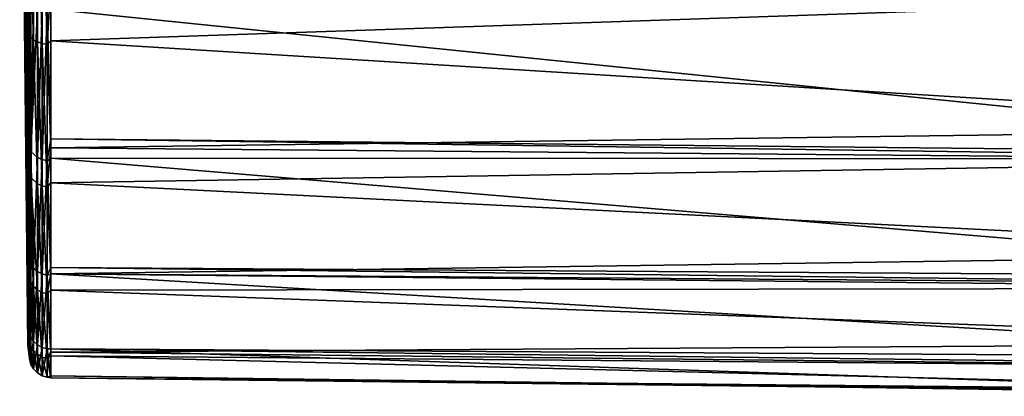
# Model space of a CAD drawing. Extents: x -0.171 to 0.171, y -0.126 to -0.002.
# Tile 1 of 256: x -0.171 to -0.144, y -0.101 to -0.091. Entities that reach past the tile are written whole.
import ezdxf

# ---------------------------------------------------------------- set-up
doc = ezdxf.new("R2010")
doc.units = 0
doc.layers.add('mesh', color=7, linetype='CONTINUOUS')

msp = doc.modelspace()

# ---------------------------------------------------------------- meshes
at = {"layer": 'mesh'}
mesh = msp.add_polyface(dxfattribs=at)
corners = [(-0.170968, -0.091333, 0.01446), (-0.17101, -0.09121, 0.014633), (-0.17101, -0.092352, 0.015418), (-0.17101, -0.090735, 0.014306), (-0.170419, -0.09439, 0.016605), (-0.170419, -0.091438, 0.014303), (-0.170519, -0.091538, 0.014175), (-0.170419, -0.094145, 0.047912), (-0.170419, -0.094679, 0.047227), (-0.170519, -0.094749, 0.047279), (-0.170519, -0.090631, 0.050716), (-0.170419, -0.090558, 0.05062), (-0.170788, -0.095387, 0.01789), (-0.170788, -0.091467, 0.014273), (-0.170894, -0.091405, 0.01436), (-0.170659, -0.095447, 0.01784), (-0.170659, -0.090608, 0.05068), (-0.170788, -0.09466, 0.047196), (-0.170788, -0.090565, 0.050615), (-0.170659, -0.091513, 0.01421), (-0.170519, -0.09548, 0.017812), (-0.170968, -0.089121, 0.013062), (-0.170659, -0.094717, 0.04725), (-0.171277, -0.078614, 0.032136), (-0.171052, -0.09941, 0.036448), (-0.171052, -0.099851, 0.032308), (-0.171052, -0.098169, 0.040422), (-0.171052, -0.093509, 0.047275), (-0.171052, -0.096177, 0.044078), (-0.171052, -0.099477, 0.028161), (-0.171052, -0.0983, 0.024168), (-0.17101, -0.096327, 0.044565), (-0.17101, -0.094364, 0.046921), (-0.17101, -0.094039, 0.047311), (-0.17101, -0.093774, 0.047539), (-0.171052, -0.09027, 0.04989), (-0.17101, -0.09129, 0.049673), (-0.171052, -0.093752, 0.01724), (-0.17101, -0.094865, 0.017849), (-0.17101, -0.093992, 0.017005), (-0.171052, -0.090556, 0.014573), (-0.170968, -0.094492, 0.047039), (-0.170968, -0.095212, 0.018039), (-0.170968, -0.09044, 0.050421), (-0.170894, -0.090507, 0.050524)]
mesh.append_faces([[corners[k] for k in face] for face in [(0, 1, 2, 2), (3, 1, 0, 0), (4, 5, 6, 6), (7, 8, 9, 9), (10, 11, 7, 7), (12, 13, 14, 14), (15, 13, 12, 12), (16, 17, 18, 18), (19, 15, 20, 20), (19, 13, 15, 15), (6, 20, 4, 4), (6, 19, 20, 20), (14, 21, 0, 0), (22, 16, 10, 10), (22, 17, 16, 16), (9, 10, 7, 7), (9, 22, 10, 10), (23, 24, 25, 25), (23, 26, 24, 24), (23, 27, 28, 28), (23, 29, 30, 30), (23, 25, 29, 29), (31, 27, 32, 32), (27, 33, 32, 32), (27, 34, 33, 33), (35, 34, 27, 27), (35, 36, 34, 34), (37, 38, 39, 39), (2, 37, 39, 39), (2, 40, 37, 37), (1, 40, 2, 2), (1, 3, 40, 40), (41, 32, 33, 33), (42, 2, 39, 39), (0, 2, 42, 42), (41, 36, 43, 43), (41, 34, 36, 36), (33, 34, 41, 41), (12, 14, 42, 42), (18, 41, 44, 44), (18, 17, 41, 41), (14, 0, 42, 42), (44, 41, 43, 43)]])
mesh = msp.add_polyface(dxfattribs=at)
corners = [(-0.170968, -0.09044, 0.050421), (-0.17101, -0.090331, 0.050249), (-0.17101, -0.088136, 0.051567), (-0.170968, -0.086707, 0.011919), (-0.17101, -0.085918, 0.011767), (-0.17101, -0.086633, 0.012096), (-0.170968, -0.089121, 0.013062), (-0.17101, -0.090735, 0.014306), (-0.170968, -0.091333, 0.01446), (-0.17101, -0.089302, 0.013321), (-0.17101, -0.087025, 0.012276), (-0.17101, -0.090459, 0.050172), (-0.17101, -0.09129, 0.049673), (-0.170894, -0.086752, 0.011805), (-0.170894, -0.091405, 0.01436), (-0.170788, -0.091467, 0.014273), (-0.170788, -0.086792, 0.011705), (-0.170659, -0.091513, 0.01421), (-0.170659, -0.086821, 0.011633), (-0.170968, -0.088122, 0.051727), (-0.17101, -0.086706, 0.05212), (-0.170894, -0.090507, 0.050524), (-0.170968, -0.085694, 0.052729), (-0.17101, -0.085626, 0.052538), (-0.170894, -0.085734, 0.052846), (-0.170788, -0.085769, 0.052947), (-0.170788, -0.090565, 0.050615), (-0.170659, -0.085794, 0.053021), (-0.170659, -0.090608, 0.05068), (-0.171052, -0.096177, 0.044078), (-0.171052, -0.098169, 0.040422), (-0.171277, -0.078614, 0.032136), (-0.171052, -0.09027, 0.04989), (-0.171052, -0.093509, 0.047275), (-0.171052, -0.093752, 0.01724), (-0.171052, -0.090556, 0.014573), (-0.171052, -0.096368, 0.02048), (-0.171052, -0.0983, 0.024168), (-0.171052, -0.086582, 0.051823), (-0.171052, -0.0869, 0.012581)]
mesh.append_faces([[corners[k] for k in face] for face in [(0, 1, 2, 2), (3, 4, 5, 5), (6, 7, 8, 8), (6, 9, 7, 7), (3, 9, 6, 6), (3, 10, 9, 9), (5, 10, 3, 3), (0, 11, 1, 1), (0, 12, 11, 11), (13, 14, 15, 15), (16, 15, 17, 17), (16, 13, 15, 15), (18, 16, 17, 17), (13, 6, 14, 14), (13, 3, 6, 6), (19, 2, 20, 20), (19, 0, 2, 2), (21, 0, 19, 19), (22, 20, 23, 23), (22, 19, 20, 20), (24, 19, 22, 22), (24, 21, 19, 19), (25, 21, 24, 24), (25, 26, 21, 21), (27, 26, 25, 25), (27, 28, 26, 26), (29, 30, 31, 31), (31, 32, 33, 33), (31, 34, 35, 35), (31, 36, 34, 34), (37, 36, 31, 31), (20, 38, 23, 23), (1, 11, 32, 32), (38, 1, 32, 32), (38, 2, 1, 1), (20, 2, 38, 38), (11, 12, 32, 32), (39, 10, 5, 5), (39, 9, 10, 10), (35, 9, 39, 39), (35, 7, 9, 9), (5, 4, 39, 39)]])
mesh = msp.add_polyface(dxfattribs=at)
corners = [(-0.146073, -0.084222, 0.009961), (-0.145201, -0.082632, 0.009581), (-0.145312, -0.0826, 0.009519), (-0.145993, -0.084237, 0.0101), (-0.145116, -0.082639, 0.009726), (-0.145085, -0.082631, 0.009833), (-0.144533, -0.080881, 0.009519), (-0.144817, -0.081806, 0.009764), (-0.145467, -0.08336, 0.010131), (-0.145388, -0.083276, 0.010018), (-0.145597, -0.083658, 0.010188), (-0.13132, -0.08467, 0.010223), (-0.146007, -0.084303, 0.010353), (-0.144711, -0.081621, 0.009803), (-0.13132, -0.079528, 0.009414), (-0.144559, -0.080865, 0.009644), (-0.150652, -0.08785, 0.011614), (-0.151145, -0.088023, 0.011769), (-0.13132, -0.0901, 0.012585), (-0.149021, -0.087046, 0.011235), (-0.150085, -0.087641, 0.01158), (-0.148169, -0.08654, 0.011099), (-0.147657, -0.086027, 0.010836), (-0.147514, -0.086007, 0.010895), (-0.146418, -0.084762, 0.010417), (-0.146275, -0.084607, 0.010449), (-0.13132, -0.089583, 0.012216), (-0.170419, -0.091438, 0.014303), (-0.13132, -0.093862, 0.015265), (-0.170419, -0.09439, 0.016605), (-0.13132, -0.094733, 0.016258), (-0.170419, -0.095365, 0.017897), (-0.13132, -0.097327, 0.019215), (-0.170419, -0.097872, 0.021217), (-0.13132, -0.098269, 0.020988), (-0.170419, -0.098324, 0.022333), (-0.13132, -0.099793, 0.023855), (-0.170419, -0.100042, 0.026574), (-0.13132, -0.100478, 0.026461), (-0.170419, -0.100138, 0.027356), (-0.13132, -0.101128, 0.028937), (-0.170419, -0.100751, 0.032309), (-0.13132, -0.101214, 0.032317), (-0.170419, -0.100699, 0.032679), (-0.13132, -0.101261, 0.034189), (-0.170419, -0.099952, 0.038033), (-0.13132, -0.100428, 0.038171), (-0.13132, -0.100186, 0.039332), (-0.170419, -0.097876, 0.042936), (-0.13132, -0.09817, 0.043638), (-0.170419, -0.097699, 0.043355), (-0.13132, -0.097958, 0.044091), (-0.170419, -0.094679, 0.047227), (-0.13132, -0.094698, 0.048212), (-0.170419, -0.094145, 0.047912), (-0.13132, -0.094555, 0.048325), (-0.170419, -0.090558, 0.05062), (-0.13132, -0.090579, 0.051474), (-0.170419, -0.089532, 0.051394), (-0.13132, -0.089794, 0.051842), (-0.170419, -0.085752, 0.052925), (-0.13132, -0.085821, 0.053704), (-0.170419, -0.084176, 0.053564), (-0.13132, -0.084303, 0.054036), (-0.170419, -0.081139, 0.054129), (-0.13132, -0.08108, 0.054742)]
mesh.append_faces([[corners[k] for k in face] for face in [(0, 1, 2, 2), (3, 4, 1, 1), (3, 5, 4, 4), (5, 6, 4, 4), (7, 5, 8, 8), (8, 9, 10, 10), (5, 9, 8, 8), (11, 10, 12, 12), (11, 8, 10, 10), (7, 8, 11, 11), (11, 13, 7, 7), (14, 15, 11, 11), (16, 17, 18, 18), (18, 19, 20, 20), (21, 19, 18, 18), (18, 22, 21, 21), (18, 23, 22, 22), (24, 23, 18, 18), (25, 11, 12, 12), (24, 11, 25, 25), (24, 26, 11, 11), (18, 26, 24, 24), (27, 28, 18, 18), (29, 30, 28, 28), (31, 32, 30, 30), (33, 34, 32, 32), (35, 36, 34, 34), (37, 38, 36, 36), (39, 40, 38, 38), (41, 42, 40, 40), (43, 44, 42, 42), (45, 46, 44, 44), (45, 47, 46, 46), (48, 49, 47, 47), (50, 51, 49, 49), (52, 53, 51, 51), (54, 55, 53, 53), (56, 57, 55, 55), (58, 59, 57, 57), (60, 61, 59, 59), (62, 63, 61, 61), (64, 65, 63, 63)]])
mesh = msp.add_polyface(dxfattribs=at)
corners = [(-0.170519, -0.091538, 0.014175), (-0.170519, -0.086837, 0.011593), (-0.170659, -0.086821, 0.011633), (-0.170419, -0.086769, 0.011754), (-0.170419, -0.084511, 0.010798), (-0.170419, -0.089832, 0.013051), (-0.170419, -0.091438, 0.014303), (-0.170419, -0.085752, 0.052925), (-0.170519, -0.085808, 0.053062), (-0.170419, -0.084176, 0.053564), (-0.170419, -0.089532, 0.051394), (-0.170519, -0.081653, 0.010218), (-0.170659, -0.081648, 0.01026), (-0.170659, -0.091513, 0.01421), (-0.170659, -0.090608, 0.05068), (-0.170659, -0.085794, 0.053021), (-0.170519, -0.090631, 0.050716), (-0.170419, -0.090558, 0.05062), (-0.161535, -0.084545, 0.010674), (-0.160237, -0.085998, 0.011099), (-0.160879, -0.083619, 0.009272), (-0.161586, -0.084164, 0.010172), (-0.161137, -0.084858, 0.010342), (-0.161075, -0.083389, 0.009218), (-0.16132, -0.082989, 0.009142), (-0.161695, -0.084222, 0.010236), (-0.16248, -0.082561, 0.009822), (-0.16135, -0.084758, 0.010673), (-0.161786, -0.084236, 0.010424), (-0.161684, -0.084397, 0.010568), (-0.160612, -0.085622, 0.010764), (-0.161785, -0.08421, 0.01053), (-0.162262, -0.083331, 0.010351), (-0.162659, -0.082627, 0.010139), (-0.162655, -0.082648, 0.010037), (-0.162171, -0.083654, 0.010449), (-0.170695, -0.081131, 0.054059), (-0.160075, -0.086138, 0.011075), (-0.159579, -0.08653, 0.011283), (-0.158699, -0.087035, 0.011405), (-0.157651, -0.087634, 0.011704), (-0.157047, -0.087802, 0.01171), (-0.154541, -0.08839, 0.012001), (-0.155354, -0.088241, 0.011901)]
mesh.append_faces([[corners[k] for k in face] for face in [(0, 1, 2, 2), (1, 3, 4, 4), (1, 5, 3, 3), (0, 5, 1, 1), (0, 6, 5, 5), (7, 8, 9, 9), (7, 10, 8, 8), (11, 1, 4, 4), (12, 2, 1, 1), (2, 13, 0, 0), (8, 14, 15, 15), (8, 16, 14, 14), (10, 16, 8, 8), (10, 17, 16, 16), (3, 18, 4, 4), (5, 19, 3, 3), (20, 21, 22, 22), (23, 24, 21, 21), (21, 25, 22, 22), (21, 26, 25, 25), (27, 28, 29, 29), (27, 30, 28, 28), (28, 31, 29, 29), (28, 32, 31, 31), (33, 32, 28, 28), (25, 28, 30, 30), (25, 34, 28, 28), (27, 35, 31, 31), (31, 18, 27, 27), (31, 27, 29, 29), (32, 35, 31, 31), (15, 36, 8, 8), (4, 18, 31, 31), (3, 27, 18, 18), (3, 19, 27, 27), (5, 37, 19, 19), (38, 37, 5, 5), (5, 39, 38, 38), (5, 40, 39, 39), (41, 40, 5, 5), (42, 43, 5, 5), (4, 35, 32, 32), (31, 35, 4, 4)]])
mesh = msp.add_polyface(dxfattribs=at)
corners = [(-0.170419, -0.091438, 0.014303), (-0.13132, -0.0901, 0.012585), (-0.170419, -0.089832, 0.013051), (-0.170419, -0.095365, 0.017897), (-0.13132, -0.094733, 0.016258), (-0.170419, -0.09439, 0.016605), (-0.170419, -0.098324, 0.022333), (-0.13132, -0.098269, 0.020988), (-0.170419, -0.097872, 0.021217), (-0.170419, -0.100138, 0.027356), (-0.13132, -0.100478, 0.026461), (-0.170419, -0.100042, 0.026574), (-0.170419, -0.100699, 0.032679), (-0.13132, -0.101214, 0.032317), (-0.170419, -0.100751, 0.032309), (-0.170419, -0.097699, 0.043355), (-0.13132, -0.09817, 0.043638), (-0.170419, -0.097876, 0.042936), (-0.170419, -0.090558, 0.05062), (-0.13132, -0.094555, 0.048325), (-0.170419, -0.094145, 0.047912), (-0.170419, -0.085752, 0.052925), (-0.13132, -0.089794, 0.051842), (-0.170419, -0.089532, 0.051394), (-0.156032, -0.086973, 0.01021), (-0.157517, -0.087534, 0.011311), (-0.15583, -0.088072, 0.011559), (-0.154035, -0.087775, 0.010982), (-0.154026, -0.087175, 0.010216), (-0.155603, -0.088144, 0.011593), (-0.154046, -0.08831, 0.011677), (-0.155881, -0.088188, 0.011795), (-0.154051, -0.088413, 0.011982), (-0.15405, -0.088402, 0.011874), (-0.155354, -0.088241, 0.011901), (-0.157601, -0.087615, 0.011462), (-0.159208, -0.086703, 0.011283), (-0.157634, -0.087632, 0.01159), (-0.157047, -0.087802, 0.01171), (-0.156125, -0.088138, 0.011853), (-0.154541, -0.08839, 0.012001), (-0.156581, -0.088019, 0.01186), (-0.158131, -0.087405, 0.01154), (-0.157651, -0.087634, 0.011704), (-0.158699, -0.087035, 0.011405), (-0.153855, -0.088416, 0.011982), (-0.13132, -0.093862, 0.015265), (-0.13132, -0.097327, 0.019215), (-0.13132, -0.099793, 0.023855), (-0.13132, -0.101128, 0.028937), (-0.170419, -0.099952, 0.038033), (-0.13132, -0.101261, 0.034189), (-0.13132, -0.100186, 0.039332), (-0.170419, -0.094679, 0.047227), (-0.13132, -0.097958, 0.044091), (-0.13132, -0.094698, 0.048212), (-0.13132, -0.090579, 0.051474)]
mesh.append_faces([[corners[k] for k in face] for face in [(0, 1, 2, 2), (3, 4, 5, 5), (6, 7, 8, 8), (9, 10, 11, 11), (12, 13, 14, 14), (15, 16, 17, 17), (18, 19, 20, 20), (21, 22, 23, 23), (24, 25, 26, 26), (26, 27, 28, 28), (29, 27, 26, 26), (29, 30, 27, 27), (31, 32, 33, 33), (34, 32, 31, 31), (35, 36, 37, 37), (38, 39, 31, 31), (26, 30, 29, 29), (31, 30, 26, 26), (31, 33, 30, 30), (25, 31, 26, 26), (35, 31, 25, 25), (35, 38, 31, 31), (37, 38, 35, 35), (34, 40, 32, 32), (39, 34, 31, 31), (39, 41, 34, 34), (38, 41, 39, 39), (42, 38, 37, 37), (42, 43, 38, 38), (44, 43, 42, 42), (2, 41, 38, 38), (2, 34, 41, 41), (2, 45, 40, 40), (5, 46, 0, 0), (8, 47, 3, 3), (11, 48, 6, 6), (14, 49, 9, 9), (50, 51, 12, 12), (17, 52, 50, 50), (53, 54, 15, 15), (20, 55, 53, 53), (23, 56, 18, 18)]])
mesh = msp.add_polyface(dxfattribs=at)
corners = [(-0.170519, -0.094749, 0.047279), (-0.170519, -0.097918, 0.042953), (-0.170659, -0.09788, 0.042932), (-0.170968, -0.096194, 0.044987), (-0.17101, -0.096327, 0.044565), (-0.17101, -0.094364, 0.046921), (-0.17101, -0.096488, 0.04429), (-0.170968, -0.097611, 0.042781), (-0.17101, -0.097432, 0.042679), (-0.17101, -0.09811, 0.041523), (-0.170519, -0.09548, 0.017812), (-0.170419, -0.095365, 0.017897), (-0.170419, -0.09439, 0.016605), (-0.170419, -0.097699, 0.043355), (-0.170419, -0.094679, 0.047227), (-0.170968, -0.096783, 0.020132), (-0.17101, -0.096674, 0.02028), (-0.17101, -0.096967, 0.020674), (-0.170968, -0.098116, 0.022447), (-0.170659, -0.098392, 0.022309), (-0.170788, -0.095387, 0.01789), (-0.170788, -0.098322, 0.022344), (-0.170659, -0.095447, 0.01784), (-0.170519, -0.098431, 0.02229), (-0.170419, -0.097872, 0.021217), (-0.170788, -0.097812, 0.042894), (-0.170788, -0.09466, 0.047196), (-0.170659, -0.094717, 0.04725), (-0.170894, -0.097718, 0.042841), (-0.171052, -0.096177, 0.044078), (-0.171052, -0.093509, 0.047275), (-0.171052, -0.098169, 0.040422), (-0.17101, -0.097929, 0.02254), (-0.171052, -0.096368, 0.02048), (-0.171052, -0.0983, 0.024168), (-0.171052, -0.093752, 0.01724), (-0.17101, -0.095085, 0.018144), (-0.17101, -0.094865, 0.017849), (-0.170968, -0.095212, 0.018039), (-0.17101, -0.093992, 0.017005), (-0.170968, -0.094492, 0.047039), (-0.170894, -0.098226, 0.022392)]
mesh.append_faces([[corners[k] for k in face] for face in [(0, 1, 2, 2), (3, 4, 5, 5), (3, 6, 4, 4), (7, 6, 3, 3), (7, 8, 6, 6), (9, 8, 7, 7), (10, 11, 12, 12), (0, 13, 1, 1), (0, 14, 13, 13), (15, 16, 17, 17), (18, 15, 17, 17), (19, 20, 21, 21), (19, 22, 20, 20), (23, 22, 19, 19), (23, 10, 22, 22), (24, 10, 23, 23), (24, 11, 10, 10), (25, 26, 27, 27), (25, 28, 26, 26), (2, 27, 0, 0), (2, 25, 27, 27), (28, 7, 3, 3), (4, 29, 30, 30), (6, 29, 4, 4), (8, 29, 6, 6), (8, 31, 29, 29), (32, 33, 34, 34), (32, 17, 33, 33), (35, 36, 37, 37), (33, 36, 35, 35), (33, 16, 36, 36), (17, 16, 33, 33), (38, 36, 16, 16), (38, 37, 36, 36), (38, 39, 37, 37), (3, 5, 40, 40), (28, 40, 26, 26), (15, 38, 16, 16), (41, 38, 15, 15), (21, 38, 41, 41), (21, 20, 38, 38), (28, 3, 40, 40)]])
mesh = msp.add_polyface(dxfattribs=at)
corners = [(-0.170968, -0.098116, 0.022447), (-0.17101, -0.097929, 0.02254), (-0.17101, -0.098602, 0.023847), (-0.17101, -0.098657, 0.02402), (-0.17101, -0.099704, 0.027295), (-0.170968, -0.099874, 0.027423), (-0.170968, -0.099614, 0.037898), (-0.17101, -0.099366, 0.038267), (-0.17101, -0.098483, 0.040556), (-0.17101, -0.09945, 0.037855), (-0.17101, -0.099725, 0.036512), (-0.170519, -0.098431, 0.02229), (-0.170419, -0.098324, 0.022333), (-0.170419, -0.097872, 0.021217), (-0.170519, -0.097918, 0.042953), (-0.170419, -0.097876, 0.042936), (-0.170419, -0.099952, 0.038033), (-0.170419, -0.097699, 0.043355), (-0.170519, -0.099953, 0.037991), (-0.170659, -0.099912, 0.037979), (-0.170659, -0.09788, 0.042932), (-0.170788, -0.099836, 0.037959), (-0.17101, -0.096967, 0.020674), (-0.170894, -0.098226, 0.022392), (-0.170968, -0.096783, 0.020132), (-0.170419, -0.100042, 0.026574), (-0.170519, -0.100217, 0.027347), (-0.170659, -0.098392, 0.022309), (-0.170788, -0.098322, 0.022344), (-0.170659, -0.100175, 0.027356), (-0.170788, -0.100099, 0.027373), (-0.170894, -0.099994, 0.027396), (-0.170894, -0.099733, 0.03793), (-0.170894, -0.097718, 0.042841), (-0.170788, -0.097812, 0.042894), (-0.170968, -0.097611, 0.042781), (-0.17101, -0.09811, 0.041523), (-0.171052, -0.098169, 0.040422), (-0.17101, -0.097432, 0.042679), (-0.171052, -0.09941, 0.036448), (-0.171052, -0.099851, 0.032308), (-0.17101, -0.099817, 0.028092), (-0.171052, -0.099477, 0.028161), (-0.171052, -0.0983, 0.024168), (-0.17101, -0.099727, 0.027455)]
mesh.append_faces([[corners[k] for k in face] for face in [(0, 1, 2, 2), (3, 4, 5, 5), (6, 7, 8, 8), (6, 9, 7, 7), (10, 9, 6, 6), (11, 12, 13, 13), (14, 15, 16, 16), (14, 17, 15, 15), (18, 14, 16, 16), (19, 14, 18, 18), (19, 20, 14, 14), (21, 20, 19, 19), (0, 22, 1, 1), (23, 24, 0, 0), (11, 25, 12, 12), (11, 26, 25, 25), (27, 26, 11, 11), (28, 29, 27, 27), (23, 30, 28, 28), (23, 31, 30, 30), (0, 31, 23, 23), (0, 5, 31, 31), (2, 5, 0, 0), (2, 3, 5, 5), (32, 33, 34, 34), (32, 6, 33, 33), (21, 34, 20, 20), (21, 32, 34, 34), (6, 35, 33, 33), (6, 36, 35, 35), (8, 36, 6, 6), (36, 37, 38, 38), (39, 37, 9, 9), (37, 7, 9, 9), (37, 8, 7, 7), (36, 8, 37, 37), (9, 10, 39, 39), (40, 41, 42, 42), (43, 2, 1, 1), (43, 3, 2, 2), (42, 3, 43, 43), (42, 4, 3, 3), (44, 4, 42, 42)]])
mesh = msp.add_polyface(dxfattribs=at)
corners = [(-0.17101, -0.100177, 0.032307), (-0.17101, -0.100166, 0.03267), (-0.170968, -0.100383, 0.032676), (-0.170968, -0.099874, 0.027423), (-0.17101, -0.099817, 0.028092), (-0.17101, -0.100219, 0.030932), (-0.17101, -0.099727, 0.027455), (-0.17101, -0.099704, 0.027295), (-0.170519, -0.100217, 0.027347), (-0.170419, -0.100138, 0.027356), (-0.170419, -0.100042, 0.026574), (-0.170519, -0.099953, 0.037991), (-0.170419, -0.099952, 0.038033), (-0.170419, -0.100699, 0.032679), (-0.170519, -0.100735, 0.032685), (-0.170419, -0.100751, 0.032309), (-0.170659, -0.100692, 0.032684), (-0.170659, -0.099912, 0.037979), (-0.170788, -0.100614, 0.032682), (-0.170788, -0.099836, 0.037959), (-0.170894, -0.100506, 0.032679), (-0.170659, -0.098392, 0.022309), (-0.170659, -0.100175, 0.027356), (-0.170788, -0.098322, 0.022344), (-0.170788, -0.100099, 0.027373), (-0.170894, -0.099994, 0.027396), (-0.170968, -0.100153, 0.035342), (-0.170968, -0.099614, 0.037898), (-0.170894, -0.099733, 0.03793), (-0.17101, -0.099725, 0.036512), (-0.17101, -0.100105, 0.034659), (-0.171052, -0.099477, 0.028161), (-0.171052, -0.099851, 0.032308), (-0.171052, -0.09941, 0.036448)]
mesh.append_faces([[corners[k] for k in face] for face in [(0, 1, 2, 2), (3, 4, 5, 5), (3, 6, 4, 4), (7, 6, 3, 3), (8, 9, 10, 10), (11, 12, 13, 13), (14, 13, 15, 15), (14, 11, 13, 13), (16, 11, 14, 14), (16, 17, 11, 11), (18, 17, 16, 16), (18, 19, 17, 17), (20, 19, 18, 18), (21, 22, 8, 8), (23, 24, 22, 22), (8, 15, 9, 9), (8, 14, 15, 15), (22, 14, 8, 8), (22, 16, 14, 14), (24, 16, 22, 22), (24, 18, 16, 16), (25, 18, 24, 24), (25, 20, 18, 18), (3, 20, 25, 25), (3, 2, 20, 20), (5, 2, 3, 3), (5, 0, 2, 2), (26, 27, 28, 28), (26, 29, 27, 27), (30, 29, 26, 26), (20, 28, 19, 19), (20, 26, 28, 28), (2, 26, 20, 20), (2, 30, 26, 26), (1, 30, 2, 2), (31, 4, 6, 6), (32, 1, 0, 0), (32, 30, 1, 1), (33, 30, 32, 32), (33, 29, 30, 30), (32, 5, 4, 4), (0, 5, 32, 32)]])

doc.saveas('drawing.dxf')
